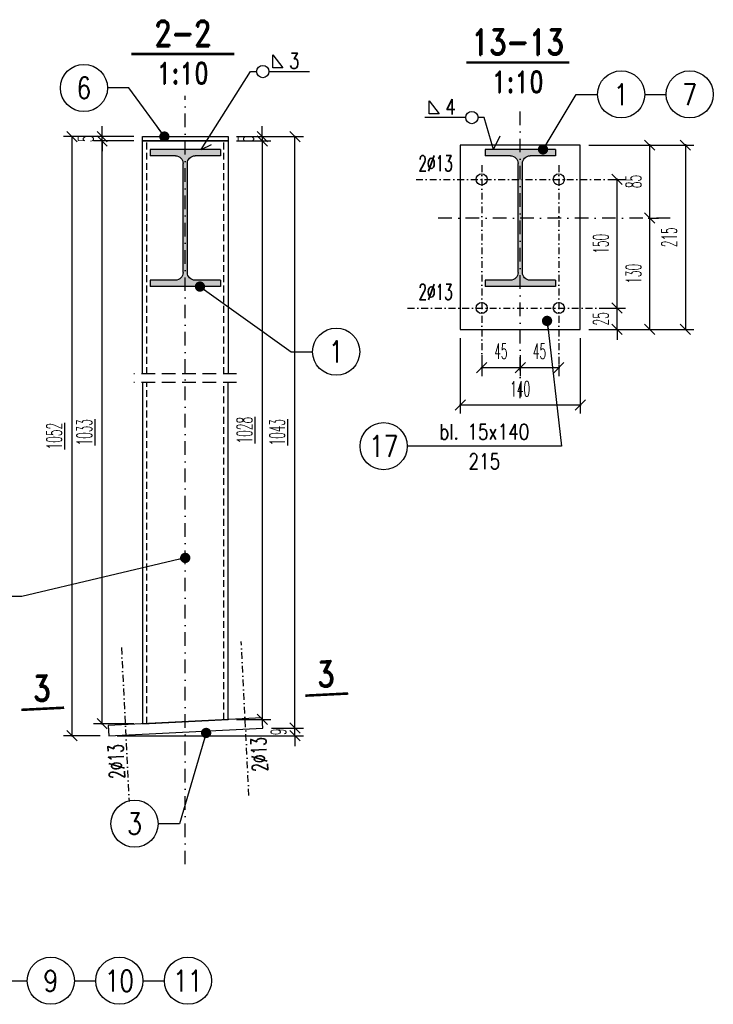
# Model space of a CAD drawing. Header units: millimetres. Extents: x -228255 to 14536, y -140109 to 119945.
# Tile 102 of 123: x -107984 to -107174, y 43813 to 44962. Entities that reach past the tile are written whole.
import ezdxf
from ezdxf.enums import TextEntityAlignment as Align

# ---------------------------------------------------------------- set-up
doc = ezdxf.new("R2010")
doc.units = ezdxf.units.MM
doc.header["$LTSCALE"] = 2.5
for name, pattern in [('DASHDOT', [25.4, 12.7, -6.35, 0, -6.35]), ('DASHDOT2', [12.7, 6.35, -3.175, 0, -3.175]), ('DASHED', [19.049999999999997, 12.7, -6.35]), ('DASHED2', [9.524999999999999, 6.35, -3.175])]:
    doc.linetypes.add(name, pattern=pattern)
for name, color, linetype in [('Gruba', 6, 'Continuous'), ('Opisy_stal', 7, 'Continuous'), ('Osie', 134, 'DASHDOT'), ('Osie_stal', 221, 'DASHDOT2'), ('Przerywana', 5, 'DASHED'), ('stal', 4, 'Continuous'), ('Stal_nw', 181, 'DASHED2'), ('Stal_przekroj', 1, 'Continuous'), ('Tekst', 31, 'Continuous'), ('Wymiary', 86, 'Continuous')]:
    doc.layers.add(name, color=color, linetype=linetype)
doc.styles.get("Standard").update_dxf_attribs({"font": 'romans.shx', "width": 0.65})
doc.styles.add('style1', font='romand.shx', dxfattribs={"width": 0.8})
doc.styles.add('style3', font='romans.shx', dxfattribs={"width": 0.5})
doc.dimstyles.new('Skala_10', dxfattribs={"dimtxt": 18, "dimasz": 12, "dimexe": 10, "dimexo": 10, "dimgap": 10, "dimtad": 1, "dimdec": 0, "dimdsep": 46, "dimtxsty": 'style3', "dimblk": 'OBLIQUE', "dimcen": 0, "dimdle": 1, "dimclrd": 256, "dimclre": 256, "dimclrt": 31, "dimadec": 1, "dimazin": 0, "dimtfac": 1, "dimtdec": 0, "dimtix": 1, "dimtmove": 2, "dimatfit": 0, "dimldrblk": 'DOT', "dimfxl": 1, "dimtolj": 1, "dimtzin": 0, "dimlwd": -1, "dimlwe": -1, "dimarcsym": 0})
doc.dimstyles.new('Skala_10$7', dxfattribs={"dimscale": 0, "dimtxt": 18, "dimasz": 12, "dimexe": 10, "dimexo": 15, "dimgap": 5, "dimtad": 1, "dimdec": 0, "dimrnd": 0.5, "dimzin": 9, "dimdsep": 46, "dimtxsty": 'Standard', "dimblk1": 'OBLIQUE', "dimblk2": 'OBLIQUE', "dimsah": 1, "dimcen": 10, "dimdle": 10, "dimclrt": 31, "dimadec": 0, "dimazin": 0, "dimtfac": 1, "dimtdec": 0, "dimtmove": 2, "dimatfit": 3, "dimldrblk": 'DOT', "dimfxl": 1, "dimtolj": 1, "dimtzin": 9, "dimarcsym": 0})

# ---------------------------------------------------------------- blocks, each defined once
blk = doc.blocks.new('I160PE')
for p, q in [((-41, 160), (41, 160)), ((-41, 160), (-41, 152.6)), ((-41, 152.6), (-11.5, 152.6)), ((11.5, 152.6), (41, 152.6)), ((41, 160), (41, 152.6)), ((-2.5, 16.4), (-2.5, 143.6)), ((2.5, 16.4), (2.5, 143.6)), ((-41, 7.4), (-11.5, 7.399999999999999)), ((-41, 7.4), (-41, 0)), ((-41, 0), (41, 0)), ((11.5, 7.399999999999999), (41, 7.4)), ((41, 7.4), (41, 0))]:
    blk.add_line(p, q)
for centre, start, end in [((-11.5, 143.6), 0, 90), ((11.5, 143.6), 90, 180), ((-11.5, 16.4), 270, 0), ((11.5, 16.4), 180, 270)]:
    blk.add_arc(centre, 9, start, end)
blk = doc.blocks.new('Pach_obwod_prawa')
at = {"color": 7}
for p, q in [((26.23679999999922, 4.320000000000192), (26.23679999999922, 19.44000000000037)), ((26.23679999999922, 19.44000000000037), (37.75680000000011, 4.320000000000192)), ((0, 2.842170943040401e-14), (7.200000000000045, 2.842170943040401e-14)), ((21.59999999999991, 2.842170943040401e-14), (69.11999999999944, 2.842170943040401e-14)), ((37.75680000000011, 4.320000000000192), (26.23679999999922, 4.320000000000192))]:
    blk.add_line(p, q, dxfattribs=at)
blk.add_circle((14.39999999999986, 2.842170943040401e-14), 7.2, dxfattribs=at)
at = {"color": 31, "width": 0.8}
blk.add_attdef('A', (44.95680000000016, 3.600000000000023), '', height=18, dxfattribs=at)
blk = doc.blocks.new('_Oblique')
at = {"color": 0, "linetype": 'ByBlock', "lineweight": -2}
blk.add_line((-0.5, -0.5), (0.5, 0.5), dxfattribs=at)
blk = doc.blocks.new('Elem_lewy')
at = {"color": 7}
blk.add_line((-2.273736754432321e-13, 5.684341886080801e-14), (-25.00000000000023, 8.526512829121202e-14), dxfattribs=at)
blk.add_circle((-52.50000000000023, 5.684341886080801e-14), 27.5, dxfattribs=at)
at = {"color": 31, "width": 0.8}
blk.add_attdef('22', text='', height=25, dxfattribs=at).set_placement((-52.50000000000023, 5.684341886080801e-14), align=Align.MIDDLE)
blk = doc.blocks.new('Elem_prawy')
at = {"color": 7}
blk.add_line((0, -5.684341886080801e-14), (25, -2.842170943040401e-14), dxfattribs=at)
blk.add_circle((52.5, -5.684341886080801e-14), 27.5, dxfattribs=at)
at = {"color": 31, "width": 0.8}
blk.add_attdef('22', text='', height=25, dxfattribs=at).set_placement((52.5, -5.684341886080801e-14), align=Align.MIDDLE)
blk = doc.blocks.new('*D201')
at = {"layer": 'Defpoints', "color": 0, "ltscale": 0.5, "transparency": 16777216}
for p in [(-107700.1258720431, 44135.38840755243), (-107662.6869731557, 44135.38840755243), (-107879.9012930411, 44126.39963650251)]:
    blk.add_point(p, dxfattribs=at)
at = {"layer": 'Wymiary', "ltscale": 0.5, "transparency": 16777216}
for p, q in [((-107662.6869731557, 44135.38840755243), (-107662.6869731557, 44147.38840755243)), ((-107690.1258720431, 44135.38840755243), (-107652.6869731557, 44135.38840755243)), ((-107662.6869731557, 44126.39963650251), (-107662.6869731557, 44135.38840755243)), ((-107869.9012930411, 44126.39963650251), (-107652.6869731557, 44126.39963650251)), ((-107662.6869731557, 44126.39963650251), (-107662.6869731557, 44114.39963650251))]:
    blk.add_line(p, q, dxfattribs=at)
at = {"layer": 'Wymiary', "ltscale": 0.5, "transparency": 16777216, "xscale": 12, "yscale": 12, "zscale": 12}
for p, rotation in [((-107662.6869731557, 44135.38840755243), 270), ((-107662.6869731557, 44126.39963650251), 90)]:
    blk.add_blockref('_Oblique', p, dxfattribs=dict(at, rotation=rotation))
at = {"layer": 'Wymiary', "color": 31, "ltscale": 0.5, "transparency": 16777216, "insert": (-107681.6869731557, 44130.89402202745), "char_height": 18, "attachment_point": 5, "rotation": 90, "style": 'style3'}
blk.add_mtext('\\A1;9', dxfattribs=at)
blk = doc.blocks.new('_Dot')
at = {"color": 0, "linetype": 'ByBlock', "lineweight": -2}
blk.add_line((-0.5, 0), (-1, 0), dxfattribs=at)
at = {"color": 0, "linetype": 'ByBlock', "const_width": 0.5}
blk.add_lwpolyline([(-0.25, 0, 1), (0.25, 0, 1)], format="xyb", close=True, dxfattribs=at)
blk = doc.blocks.new('*D202')
at = {"layer": 'Defpoints', "color": 0, "ltscale": 0.5, "transparency": 16777216}
for p in [(-107740.6128339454, 44825.37343561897), (-107662.6869731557, 44825.37343561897), (-107700.1258720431, 44135.38840755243)]:
    blk.add_point(p, dxfattribs=at)
at = {"layer": 'Wymiary', "ltscale": 0.5, "transparency": 16777216}
for p, q in [((-107730.6128339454, 44825.37343561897), (-107652.6869731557, 44825.37343561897)), ((-107662.6869731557, 44134.38840755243), (-107662.6869731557, 44826.37343561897)), ((-107690.1258720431, 44135.38840755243), (-107652.6869731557, 44135.38840755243))]:
    blk.add_line(p, q, dxfattribs=at)
at = {"layer": 'Wymiary', "ltscale": 0.5, "transparency": 16777216, "xscale": 12, "yscale": 12, "zscale": 12}
for p, rotation in [((-107662.6869731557, 44825.37343561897), 90), ((-107662.6869731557, 44135.38840755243), 270)]:
    blk.add_blockref('_Oblique', p, dxfattribs=dict(at, rotation=rotation))
at = {"layer": 'Wymiary', "color": 31, "ltscale": 0.5, "transparency": 16777216, "insert": (-107683.4869731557, 44480.38092158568), "char_height": 18, "attachment_point": 5, "rotation": 90, "style": 'style3'}
blk.add_mtext('\\A1;\\L1043', dxfattribs=at)
blk = doc.blocks.new('*D203')
at = {"layer": 'Defpoints', "color": 0, "ltscale": 0.5, "transparency": 16777216}
for p in [(-107740.6128339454, 44820.37343561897), (-107740.6128339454, 44145.37905009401), (-107700.7331592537, 44145.37905009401)]:
    blk.add_point(p, dxfattribs=at)
at = {"layer": 'Wymiary', "ltscale": 0.5, "transparency": 16777216}
for p, q in [((-107700.7331592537, 44821.37343561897), (-107700.7331592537, 44144.37905009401)), ((-107730.6128339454, 44820.37343561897), (-107690.7331592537, 44820.37343561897)), ((-107730.6128339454, 44145.37905009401), (-107690.7331592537, 44145.37905009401))]:
    blk.add_line(p, q, dxfattribs=at)
at = {"layer": 'Wymiary', "ltscale": 0.5, "transparency": 16777216, "xscale": 12, "yscale": 12, "zscale": 12}
for p, rotation in [((-107700.7331592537, 44820.37343561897), 90), ((-107700.7331592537, 44145.37905009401), 270)]:
    blk.add_blockref('_Oblique', p, dxfattribs=dict(at, rotation=rotation))
at = {"layer": 'Wymiary', "color": 31, "ltscale": 0.5, "transparency": 16777216, "insert": (-107721.5331592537, 44482.87624285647), "char_height": 18, "attachment_point": 5, "rotation": 90, "style": 'style3'}
blk.add_mtext('\\A1;\\L1028', dxfattribs=at)
blk = doc.blocks.new('*D204')
at = {"layer": 'Defpoints', "color": 0, "ltscale": 0.5, "transparency": 16777216}
for p in [(-107887.5400537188, 44820.37343561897), (-107840.6128339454, 44820.37343561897), (-107840.6128339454, 44140.37905009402)]:
    blk.add_point(p, dxfattribs=at)
at = {"layer": 'Wymiary', "ltscale": 0.5, "transparency": 16777216}
for p, q in [((-107887.5400537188, 44139.37905009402), (-107887.5400537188, 44821.37343561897)), ((-107850.6128339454, 44820.37343561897), (-107897.5400537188, 44820.37343561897)), ((-107850.6128339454, 44140.37905009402), (-107897.5400537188, 44140.37905009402))]:
    blk.add_line(p, q, dxfattribs=at)
at = {"layer": 'Wymiary', "ltscale": 0.5, "transparency": 16777216, "xscale": 12, "yscale": 12, "zscale": 12}
for p, rotation in [((-107887.5400537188, 44820.37343561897), 90), ((-107887.5400537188, 44140.37905009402), 270)]:
    blk.add_blockref('_Oblique', p, dxfattribs=dict(at, rotation=rotation))
at = {"layer": 'Wymiary', "color": 31, "ltscale": 0.5, "transparency": 16777216, "insert": (-107908.3400537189, 44480.37624285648), "char_height": 18, "attachment_point": 5, "rotation": 90, "style": 'style3'}
blk.add_mtext('\\A1;\\L1033', dxfattribs=at)
blk = doc.blocks.new('*D205')
at = {"layer": 'Defpoints', "color": 0, "ltscale": 0.5, "transparency": 16777216}
for p in [(-107740.6128339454, 44825.37343561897), (-107740.6128339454, 44820.37343561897), (-107700.7331592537, 44820.37343561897)]:
    blk.add_point(p, dxfattribs=at)
at = {"layer": 'Wymiary', "ltscale": 0.5, "transparency": 16777216}
for p, q in [((-107700.7331592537, 44825.37343561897), (-107700.7331592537, 44837.37343561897)), ((-107730.6128339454, 44825.37343561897), (-107690.7331592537, 44825.37343561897)), ((-107700.7331592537, 44825.37343561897), (-107700.7331592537, 44820.37343561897)), ((-107730.6128339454, 44820.37343561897), (-107690.7331592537, 44820.37343561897)), ((-107700.7331592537, 44820.37343561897), (-107700.7331592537, 44808.37343561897))]:
    blk.add_line(p, q, dxfattribs=at)
at = {"layer": 'Wymiary', "ltscale": 0.5, "transparency": 16777216, "xscale": 12, "yscale": 12, "zscale": 12}
for p, rotation in [((-107700.7331592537, 44825.37343561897), 270), ((-107700.7331592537, 44820.37343561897), 90)]:
    blk.add_blockref('_Oblique', p, dxfattribs=dict(at, rotation=rotation))
at = {"layer": 'Wymiary', "color": 31, "ltscale": 0.5, "transparency": 16777216, "insert": (-107719.7331592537, 44822.87343561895), "char_height": 18, "attachment_point": 5, "rotation": 90, "style": 'style3'}
blk.add_mtext('\\A1;5', dxfattribs=at)
blk = doc.blocks.new('*D196')
at = {"layer": 'Defpoints', "color": 0, "ltscale": 0.5, "transparency": 16777216}
for p in [(-107922.7318767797, 44825.37343561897), (-107840.6128339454, 44825.37343561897), (-107879.9012930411, 44126.39963650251)]:
    blk.add_point(p, dxfattribs=at)
at = {"layer": 'Wymiary', "ltscale": 0.5, "transparency": 16777216}
for p, q in [((-107850.6128339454, 44825.37343561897), (-107932.7318767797, 44825.37343561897)), ((-107922.7318767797, 44125.39963650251), (-107922.7318767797, 44826.37343561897)), ((-107889.9012930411, 44126.39963650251), (-107932.7318767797, 44126.39963650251))]:
    blk.add_line(p, q, dxfattribs=at)
at = {"layer": 'Wymiary', "ltscale": 0.5, "transparency": 16777216, "xscale": 12, "yscale": 12, "zscale": 12}
for p, rotation in [((-107922.7318767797, 44825.37343561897), 90), ((-107922.7318767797, 44126.39963650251), 270)]:
    blk.add_blockref('_Oblique', p, dxfattribs=dict(at, rotation=rotation))
at = {"layer": 'Wymiary', "color": 31, "ltscale": 0.5, "transparency": 16777216, "insert": (-107943.5318767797, 44475.88653606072), "char_height": 18, "attachment_point": 5, "rotation": 90, "style": 'style3'}
blk.add_mtext('\\A1;\\L1052', dxfattribs=at)
blk = doc.blocks.new('*D212')
at = {"layer": 'Defpoints', "color": 0, "ltscale": 0.5, "transparency": 16777216}
for p in [(-107887.5400537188, 44825.37343561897), (-107840.6128339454, 44825.37343561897), (-107840.6128339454, 44820.37343561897)]:
    blk.add_point(p, dxfattribs=at)
at = {"layer": 'Wymiary', "ltscale": 0.5, "transparency": 16777216}
for p, q in [((-107887.5400537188, 44825.37343561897), (-107887.5400537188, 44837.37343561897)), ((-107850.6128339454, 44825.37343561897), (-107897.5400537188, 44825.37343561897)), ((-107887.5400537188, 44820.37343561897), (-107887.5400537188, 44825.37343561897)), ((-107850.6128339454, 44820.37343561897), (-107897.5400537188, 44820.37343561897)), ((-107887.5400537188, 44820.37343561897), (-107887.5400537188, 44808.37343561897))]:
    blk.add_line(p, q, dxfattribs=at)
at = {"layer": 'Wymiary', "ltscale": 0.5, "transparency": 16777216, "xscale": 12, "yscale": 12, "zscale": 12}
for p, rotation in [((-107887.5400537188, 44825.37343561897), 270), ((-107887.5400537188, 44820.37343561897), 90)]:
    blk.add_blockref('_Oblique', p, dxfattribs=dict(at, rotation=rotation))
at = {"layer": 'Wymiary', "color": 31, "ltscale": 0.5, "transparency": 16777216, "insert": (-107906.5400537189, 44822.87343561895), "char_height": 18, "attachment_point": 5, "rotation": 90, "style": 'style3'}
blk.add_mtext('\\A1;5', dxfattribs=at)
blk = doc.blocks.new('Op_el_lewy')
at = {"color": 7}
blk.add_line((0, 8.526512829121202e-14), (-180, 8.526512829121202e-14), dxfattribs=at)
blk.add_circle((-207.5, 8.526512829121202e-14), 27.5, dxfattribs=at)
at = {"color": 31, "width": 0.8}
for tag, p in [('ZK_120X120X5', (-90, 7.874999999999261)), ('1000', (-90, -26.64899999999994))]:
    blk.add_attdef(tag, text='', height=18, dxfattribs=at).set_placement(p, align=Align.CENTER)
blk.add_attdef('22', text='', height=25, dxfattribs=at).set_placement((-207.5, 8.526512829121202e-14), align=Align.MIDDLE)
blk = doc.blocks.new('*D546')
at = {"layer": 'Defpoints', "color": 0, "ltscale": 0.5, "transparency": 16777216}
for p in [(-107313.8009588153, 44625.37343561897), (-107286.7320937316, 44625.37343561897), (-107329.7138821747, 44600.37343561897)]:
    blk.add_point(p, dxfattribs=at)
at = {"layer": 'Wymiary', "ltscale": 0.5, "transparency": 16777216}
for p, q in [((-107286.7320937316, 44625.37343561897), (-107286.7320937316, 44637.37343561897)), ((-107303.8009588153, 44625.37343561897), (-107276.7320937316, 44625.37343561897)), ((-107286.7320937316, 44600.37343561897), (-107286.7320937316, 44625.37343561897)), ((-107319.7138821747, 44600.37343561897), (-107276.7320937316, 44600.37343561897)), ((-107286.7320937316, 44600.37343561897), (-107286.7320937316, 44588.37343561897))]:
    blk.add_line(p, q, dxfattribs=at)
at = {"layer": 'Wymiary', "ltscale": 0.5, "transparency": 16777216, "xscale": 12, "yscale": 12, "zscale": 12}
for p, rotation in [((-107286.7320937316, 44625.37343561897), 270), ((-107286.7320937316, 44600.37343561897), 90)]:
    blk.add_blockref('_Oblique', p, dxfattribs=dict(at, rotation=rotation))
at = {"layer": 'Wymiary', "color": 31, "ltscale": 0.5, "transparency": 16777216, "insert": (-107305.7320937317, 44612.87343561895), "char_height": 18, "attachment_point": 5, "rotation": 90, "style": 'style3'}
blk.add_mtext('\\A1;25', dxfattribs=at)
blk = doc.blocks.new('*D547')
at = {"layer": 'Defpoints', "color": 0, "ltscale": 0.5, "transparency": 16777216}
for p in [(-107303.0154343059, 44775.37343561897), (-107286.7320937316, 44775.37343561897), (-107313.8009588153, 44625.37343561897)]:
    blk.add_point(p, dxfattribs=at)
at = {"layer": 'Wymiary', "ltscale": 0.5, "transparency": 16777216}
for p, q in [((-107286.7320937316, 44624.37343561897), (-107286.7320937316, 44776.37343561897)), ((-107293.0154343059, 44775.37343561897), (-107276.7320937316, 44775.37343561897)), ((-107303.8009588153, 44625.37343561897), (-107276.7320937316, 44625.37343561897))]:
    blk.add_line(p, q, dxfattribs=at)
at = {"layer": 'Wymiary', "ltscale": 0.5, "transparency": 16777216, "xscale": 12, "yscale": 12, "zscale": 12}
for p, rotation in [((-107286.7320937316, 44775.37343561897), 90), ((-107286.7320937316, 44625.37343561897), 270)]:
    blk.add_blockref('_Oblique', p, dxfattribs=dict(at, rotation=rotation))
at = {"layer": 'Wymiary', "color": 31, "ltscale": 0.5, "transparency": 16777216, "insert": (-107305.7320937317, 44700.37343561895), "char_height": 18, "attachment_point": 5, "rotation": 90, "style": 'style3'}
blk.add_mtext('\\A1;150', dxfattribs=at)
blk = doc.blocks.new('*D548')
at = {"layer": 'Defpoints', "color": 0, "ltscale": 0.5, "transparency": 16777216}
for p in [(-107260.6463247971, 44730.37343561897), (-107248.5586518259, 44730.37343561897), (-107329.7138821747, 44600.37343561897)]:
    blk.add_point(p, dxfattribs=at)
at = {"layer": 'Wymiary', "ltscale": 0.5, "transparency": 16777216}
for p, q in [((-107250.6463247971, 44730.37343561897), (-107238.5586518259, 44730.37343561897)), ((-107248.5586518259, 44599.37343561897), (-107248.5586518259, 44731.37343561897)), ((-107319.7138821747, 44600.37343561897), (-107238.5586518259, 44600.37343561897))]:
    blk.add_line(p, q, dxfattribs=at)
at = {"layer": 'Wymiary', "ltscale": 0.5, "transparency": 16777216, "xscale": 12, "yscale": 12, "zscale": 12}
for p, rotation in [((-107248.5586518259, 44730.37343561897), 90), ((-107248.5586518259, 44600.37343561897), 270)]:
    blk.add_blockref('_Oblique', p, dxfattribs=dict(at, rotation=rotation))
at = {"layer": 'Wymiary', "color": 31, "ltscale": 0.5, "transparency": 16777216, "insert": (-107267.5586518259, 44665.37343561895), "char_height": 18, "attachment_point": 5, "rotation": 90, "style": 'style3'}
blk.add_mtext('\\A1;130', dxfattribs=at)
blk = doc.blocks.new('*D549')
at = {"layer": 'Defpoints', "color": 0, "ltscale": 0.5, "transparency": 16777216}
for p in [(-107329.7138821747, 44815.37343561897), (-107248.5586518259, 44815.37343561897), (-107260.6463247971, 44730.37343561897)]:
    blk.add_point(p, dxfattribs=at)
at = {"layer": 'Wymiary', "ltscale": 0.5, "transparency": 16777216}
for p, q in [((-107319.7138821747, 44815.37343561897), (-107238.5586518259, 44815.37343561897)), ((-107248.5586518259, 44729.37343561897), (-107248.5586518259, 44816.37343561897)), ((-107250.6463247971, 44730.37343561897), (-107238.5586518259, 44730.37343561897))]:
    blk.add_line(p, q, dxfattribs=at)
at = {"layer": 'Wymiary', "ltscale": 0.5, "transparency": 16777216, "xscale": 12, "yscale": 12, "zscale": 12}
for p, rotation in [((-107248.5586518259, 44815.37343561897), 90), ((-107248.5586518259, 44730.37343561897), 270)]:
    blk.add_blockref('_Oblique', p, dxfattribs=dict(at, rotation=rotation))
at = {"layer": 'Wymiary', "color": 31, "ltscale": 0.5, "transparency": 16777216, "insert": (-107267.5586518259, 44772.87343561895), "char_height": 18, "attachment_point": 5, "rotation": 90, "style": 'style3'}
blk.add_mtext('\\A1;85', dxfattribs=at)
blk = doc.blocks.new('*D550')
at = {"layer": 'Defpoints', "color": 0, "ltscale": 0.5, "transparency": 16777216}
for p in [(-107444.7138821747, 44580.48625341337), (-107399.7138821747, 44580.48625341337), (-107399.7138821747, 44555.89790409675)]:
    blk.add_point(p, dxfattribs=at)
at = {"layer": 'Wymiary', "ltscale": 0.5, "transparency": 16777216}
for p, q in [((-107444.7138821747, 44570.48625341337), (-107444.7138821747, 44545.89790409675)), ((-107399.7138821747, 44570.48625341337), (-107399.7138821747, 44545.89790409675)), ((-107445.7138821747, 44555.89790409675), (-107398.7138821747, 44555.89790409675))]:
    blk.add_line(p, q, dxfattribs=at)
at = {"layer": 'Wymiary', "ltscale": 0.5, "transparency": 16777216, "xscale": 12, "yscale": 12, "zscale": 12, "rotation": 180}
blk.add_blockref('_Oblique', (-107444.7138821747, 44555.89790409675), dxfattribs=at)
at = {"layer": 'Wymiary', "ltscale": 0.5, "transparency": 16777216, "xscale": 12, "yscale": 12, "zscale": 12}
blk.add_blockref('_Oblique', (-107399.7138821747, 44555.89790409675), dxfattribs=at)
at = {"layer": 'Wymiary', "color": 31, "ltscale": 0.5, "transparency": 16777216, "insert": (-107422.2138821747, 44574.89790409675), "char_height": 18, "attachment_point": 5, "style": 'style3'}
blk.add_mtext('\\A1;45', dxfattribs=at)
blk = doc.blocks.new('*D551')
at = {"layer": 'Defpoints', "color": 0, "ltscale": 0.5, "transparency": 16777216}
for p in [(-107399.7138821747, 44580.48625341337), (-107354.7138821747, 44569.62906807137), (-107354.7138821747, 44555.89790409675)]:
    blk.add_point(p, dxfattribs=at)
at = {"layer": 'Wymiary', "ltscale": 0.5, "transparency": 16777216}
for p, q in [((-107399.7138821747, 44570.48625341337), (-107399.7138821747, 44545.89790409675)), ((-107354.7138821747, 44559.62906807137), (-107354.7138821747, 44545.89790409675)), ((-107400.7138821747, 44555.89790409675), (-107353.7138821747, 44555.89790409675))]:
    blk.add_line(p, q, dxfattribs=at)
at = {"layer": 'Wymiary', "ltscale": 0.5, "transparency": 16777216, "xscale": 12, "yscale": 12, "zscale": 12, "rotation": 180}
blk.add_blockref('_Oblique', (-107399.7138821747, 44555.89790409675), dxfattribs=at)
at = {"layer": 'Wymiary', "ltscale": 0.5, "transparency": 16777216, "xscale": 12, "yscale": 12, "zscale": 12}
blk.add_blockref('_Oblique', (-107354.7138821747, 44555.89790409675), dxfattribs=at)
at = {"layer": 'Wymiary', "color": 31, "ltscale": 0.5, "transparency": 16777216, "insert": (-107377.2138821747, 44574.89790409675), "char_height": 18, "attachment_point": 5, "style": 'style3'}
blk.add_mtext('\\A1;45', dxfattribs=at)
blk = doc.blocks.new('*D552')
at = {"layer": 'Defpoints', "color": 0, "ltscale": 0.5, "transparency": 16777216}
for p in [(-107469.7138821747, 44600.37343561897), (-107329.7138821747, 44600.37343561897), (-107469.7138821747, 44512.15070628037)]:
    blk.add_point(p, dxfattribs=at)
at = {"layer": 'Wymiary', "ltscale": 0.5, "transparency": 16777216}
for p, q in [((-107469.7138821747, 44590.37343561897), (-107469.7138821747, 44502.15070628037)), ((-107329.7138821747, 44590.37343561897), (-107329.7138821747, 44502.15070628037)), ((-107328.7138821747, 44512.15070628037), (-107470.7138821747, 44512.15070628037))]:
    blk.add_line(p, q, dxfattribs=at)
at = {"layer": 'Wymiary', "ltscale": 0.5, "transparency": 16777216, "xscale": 12, "yscale": 12, "zscale": 12, "rotation": 180}
blk.add_blockref('_Oblique', (-107469.7138821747, 44512.15070628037), dxfattribs=at)
at = {"layer": 'Wymiary', "ltscale": 0.5, "transparency": 16777216, "xscale": 12, "yscale": 12, "zscale": 12}
blk.add_blockref('_Oblique', (-107329.7138821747, 44512.15070628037), dxfattribs=at)
at = {"layer": 'Wymiary', "color": 31, "ltscale": 0.5, "transparency": 16777216, "insert": (-107399.7138821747, 44531.15070628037), "char_height": 18, "attachment_point": 5, "style": 'style3'}
blk.add_mtext('\\A1;140', dxfattribs=at)
blk = doc.blocks.new('Pach_obwod_lewa')
at = {"color": 7}
for p, q in [((-64.08000000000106, 19.44000000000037), (-52.55999999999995, 4.320000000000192)), ((-64.08000000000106, 4.320000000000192), (-64.08000000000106, 19.44000000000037)), ((-21.60000000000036, 2.842170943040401e-14), (-69.11999999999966, 2.842170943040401e-14)), ((-52.55999999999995, 4.320000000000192), (-64.08000000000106, 4.320000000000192)), ((-2.273736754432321e-13, 2.842170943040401e-14), (-7.200000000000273, 2.842170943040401e-14))]:
    blk.add_line(p, q, dxfattribs=at)
blk.add_circle((-14.40000000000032, 2.842170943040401e-14), 7.2, dxfattribs=at)
at = {"color": 31, "width": 0.8}
blk.add_attdef('A', (-45.3599999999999, 3.600000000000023), '', height=18, dxfattribs=at)
blk = doc.blocks.new('*D565')
at = {"layer": 'Defpoints', "color": 0, "ltscale": 0.5, "transparency": 16777216}
for p in [(-107329.7138821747, 44815.37343561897), (-107329.7138821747, 44600.37343561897), (-107207.0087949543, 44600.37343561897)]:
    blk.add_point(p, dxfattribs=at)
at = {"layer": 'Wymiary', "ltscale": 0.5, "transparency": 16777216}
for p, q in [((-107319.7138821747, 44815.37343561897), (-107197.0087949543, 44815.37343561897)), ((-107207.0087949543, 44816.37343561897), (-107207.0087949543, 44599.37343561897)), ((-107319.7138821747, 44600.37343561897), (-107197.0087949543, 44600.37343561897))]:
    blk.add_line(p, q, dxfattribs=at)
at = {"layer": 'Wymiary', "ltscale": 0.5, "transparency": 16777216, "xscale": 12, "yscale": 12, "zscale": 12}
for p, rotation in [((-107207.0087949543, 44815.37343561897), 90), ((-107207.0087949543, 44600.37343561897), 270)]:
    blk.add_blockref('_Oblique', p, dxfattribs=dict(at, rotation=rotation))
at = {"layer": 'Wymiary', "color": 31, "ltscale": 0.5, "transparency": 16777216, "insert": (-107226.0087949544, 44707.87343561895), "char_height": 18, "attachment_point": 5, "rotation": 90, "style": 'style3'}
blk.add_mtext('\\A1;215', dxfattribs=at)

msp = doc.modelspace()

# ---------------------------------------------------------------- hatches: boundary and pattern name
at = {"layer": 'Stal_przekroj', "ltscale": 0.5}
h = msp.add_hatch(color=256, dxfattribs=at)
h.dxf.hatch_style = 1
h.paths.add_polyline_path([(-107749.6128339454, 44657.77343561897), (-107779.1128339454, 44657.77343561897, -0.4142135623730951), (-107788.1128339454, 44666.77343561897), (-107788.1128339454, 44793.97343561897, -0.4142135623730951), (-107779.1128339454, 44802.97343561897), (-107749.6128339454, 44802.97343561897), (-107749.6128339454, 44810.37343561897), (-107831.6128339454, 44810.37343561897), (-107831.6128339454, 44802.97343561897), (-107802.1128339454, 44802.97343561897, -0.4142135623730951), (-107793.1128339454, 44793.97343561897), (-107793.1128339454, 44666.77343561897, -0.4142135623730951), (-107802.1128339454, 44657.77343561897), (-107831.6128339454, 44657.77343561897), (-107831.6128339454, 44650.37343561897), (-107749.6128339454, 44650.37343561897)])
h = msp.add_hatch(color=256, dxfattribs=at)
h.dxf.hatch_style = 1
h.paths.add_polyline_path([(-107358.7138821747, 44657.77343561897), (-107388.2138821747, 44657.77343561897, -0.4142135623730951), (-107397.2138821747, 44666.77343561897), (-107397.2138821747, 44793.97343561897, -0.4142135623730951), (-107388.2138821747, 44802.97343561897), (-107358.7138821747, 44802.97343561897), (-107358.7138821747, 44810.37343561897), (-107440.7138821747, 44810.37343561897), (-107440.7138821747, 44802.97343561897), (-107411.2138821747, 44802.97343561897, -0.4142135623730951), (-107402.2138821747, 44793.97343561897), (-107402.2138821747, 44666.77343561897, -0.4142135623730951), (-107411.2138821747, 44657.77343561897), (-107440.7138821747, 44657.77343561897), (-107440.7138821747, 44650.37343561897), (-107358.7138821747, 44650.37343561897)])

# ---------------------------------------------------------------- linework, layer by layer
at = {"layer": 'Gruba', "const_width": 3}
for points in [[(-107853.4996119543, 44921.82802676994), (-107733.4996119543, 44921.82802676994)], [(-107462.6006601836, 44911.82802676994), (-107342.6006601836, 44911.82802676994)], [(-107600.4736111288, 44175.64706711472), (-107650.4112280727, 44173.15018626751)], [(-107931.9032615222, 44159.07558459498), (-107981.8408784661, 44156.57870374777)]]:
    msp.add_lwpolyline(points, dxfattribs=at)
at = {"layer": 'Opisy_stal', "ltscale": 0.5}
for p, q in [((-107771.9699581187, 44810.37343561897), (-107714.5853851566, 44901.21744881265)), ((-107430.8372671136, 44810.37343561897), (-107441.7772056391, 44847.54282477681)), ((-107430.8372671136, 44810.37343561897), (-107423.2747113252, 44826.04970241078)), ((-107771.9699581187, 44810.37343561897), (-107760.0877146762, 44816.10106361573))]:
    msp.add_line(p, q, dxfattribs=at)
at = {"layer": 'Osie', "ltscale": 0.5}
for p, q in [((-107790.6128339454, 43976.37905009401), (-107790.6128339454, 44873.06185572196)), ((-107399.7138821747, 44520.37343561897), (-107399.7138821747, 44858.06185572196)), ((-107224.7138821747, 44730.37343561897), (-107499.7138821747, 44730.37343561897))]:
    msp.add_line(p, q, dxfattribs=at)
at = {"layer": 'Osie_stal', "ltscale": 0.5}
for p, q in [((-107444.7138821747, 44791.87343561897), (-107444.7138821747, 44558.87343561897)), ((-107354.7138821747, 44791.87343561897), (-107354.7138821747, 44558.87343561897)), ((-107521.2138821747, 44775.37343561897), (-107289.7138821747, 44775.37343561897)), ((-107531.2138821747, 44625.37343561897), (-107289.7138821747, 44625.37343561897)), ((-107716.3180742, 44056.48135830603), (-107725.3068452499, 44236.25677930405)), ((-107865.0198831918, 44229.27112740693), (-107856.0311121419, 44049.49570640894))]:
    msp.add_line(p, q, dxfattribs=at)
at = {"layer": 'Przerywana', "ltscale": 0.5}
for p, q in [((-107730.6128339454, 44548.41161869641), (-107850.6128339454, 44548.41161869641)), ((-107730.6128339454, 44538.41161869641), (-107850.6128339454, 44538.41161869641))]:
    msp.add_line(p, q, dxfattribs=at)
at = {"layer": 'stal', "ltscale": 0.5}
for points in [[(-107740.6128339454, 44820.37343561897), (-107840.6128339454, 44820.37343561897), (-107840.6128339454, 44825.37343561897), (-107740.6128339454, 44825.37343561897)], [(-107469.7138821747, 44600.37343561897), (-107329.7138821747, 44600.37343561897), (-107329.7138821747, 44815.37343561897), (-107469.7138821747, 44815.37343561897)], [(-107879.9012930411, 44126.39963650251), (-107700.1258720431, 44135.38840755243), (-107700.7251234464, 44147.37343561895), (-107880.5005444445, 44138.38466456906)]]:
    msp.add_lwpolyline(points, close=True, dxfattribs=at)
for points in [[(-107840.6128339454, 44548.41161869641), (-107840.6128339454, 44820.37343561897), (-107740.6128339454, 44820.37343561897), (-107740.6128339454, 44548.41161869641)], [(-107840.6128339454, 44538.41161869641), (-107840.6128339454, 44140.37905009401), (-107740.6128339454, 44145.37905009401), (-107740.6128339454, 44538.41161869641)]]:
    msp.add_lwpolyline(points, dxfattribs=at)
for centre in [(-107444.7138821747, 44775.37343561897), (-107354.7138821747, 44775.37343561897), (-107444.7138821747, 44625.37343561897), (-107354.7138821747, 44625.37343561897)]:
    msp.add_circle(centre, 6.5, dxfattribs=at)
at = {"layer": 'Stal_nw', "ltscale": 0.5}
for p, q in [((-107835.6128339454, 44548.41161869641), (-107835.6128339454, 44820.37343561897)), ((-107745.6128339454, 44548.41161869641), (-107745.6128339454, 44820.37343561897)), ((-107835.6128339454, 44140.62905009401), (-107835.6128339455, 44538.41161869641)), ((-107745.6128339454, 44145.12905009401), (-107745.6128339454, 44538.41161869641))]:
    msp.add_line(p, q, dxfattribs=at)

# ---------------------------------------------------------------- block references
at = {"layer": 'Opisy_stal', "ltscale": 0.5}
for name, p, values in [('Pach_obwod_prawa', (-107714.5853851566, 44901.21744881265), {'A': '3'}), ('Elem_lewy', (-107856.346560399, 44882.10209884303), {'22': '6'}), ('Elem_prawy', (-107334.4586403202, 44874.58069654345), {'22': '1'}), ('Elem_prawy', (-107254.4586403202, 44874.58069654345), {'22': '7'}), ('Pach_obwod_lewa', (-107441.7772056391, 44847.54282477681), {'A': '4'}), ('Elem_prawy', (-107666.968698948, 44574.40092172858), {'22': '1'}), ('Op_el_lewy', (-107351.6293512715, 44464.15059160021), {'1000': '215', '22': '17', 'ZK_120X120X5': 'bl. 15x140'}), ('Op_el_lewy', (-107981.3474157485, 44288.72226045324), {'1000': '1033', '22': '2', 'ZK_120X120X5': 'Zk 100x100x5'}), ('Elem_lewy', (-107797.2562811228, 44023.75861544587), {'22': '3'}), ('Elem_prawy', (-107999.9900565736, 43840.55695201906), {'22': '9'}), ('Elem_prawy', (-107919.9900565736, 43840.55695201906), {'22': '10'}), ('Elem_prawy', (-107839.9900565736, 43840.55695201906), {'22': '11'})]:
    msp.add_blockref(name, p, dxfattribs=at).add_auto_attribs(values)
at = {"layer": 'Stal_przekroj', "ltscale": 0.5, "xscale": -1}
for p in [(-107790.6128339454, 44650.37343561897), (-107399.7138821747, 44650.37343561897)]:
    msp.add_blockref('I160PE', p, dxfattribs=at)

# ---------------------------------------------------------------- texts
at = {"layer": 'Gruba', "style": 'style1', "width": 0.8}
for s, p in [('2-2', (-107793.4996119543, 44921.82802676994)), ('13-13', (-107402.6006601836, 44911.82802676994))]:
    msp.add_text(s, height=30, dxfattribs=at).set_placement(p, align=Align.BOTTOM_CENTER)
for p in [(-107793.4996119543, 44911.82802676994), (-107402.6006601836, 44901.82802676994)]:
    msp.add_text('1:10', height=25, dxfattribs=at).set_placement(p, align=Align.TOP_CENTER)
for p in [(-107625.4424196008, 44174.39862669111), (-107956.8720699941, 44157.82714417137)]:
    msp.add_text('3', height=30, rotation=2.862405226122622, dxfattribs=at).set_placement(p, align=Align.BOTTOM_CENTER)
at = {"layer": 'Tekst', "ltscale": 0.5, "width": 0.65}
for p in [(-107518.5767740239, 44785.10723557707), (-107518.5767740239, 44635.10723557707)]:
    msp.add_text('2%%C13', height=18, dxfattribs=at).set_placement(p)
for p in [(-107694.3310846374, 44084.94880890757), (-107861.0548419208, 44076.61262104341)]:
    msp.add_text('2%%C13', height=18, rotation=92.86240522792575, dxfattribs=at).set_placement(p)

# ---------------------------------------------------------------- dimensions: what is measured, and where the dimension line sits
at = {"layer": 'Wymiary', "ltscale": 0.5}
for base, p1, p2, picture, middle in [((-107887.5400537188, 44825.37343561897), (-107840.6128339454, 44820.37343561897), (-107840.6128339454, 44825.37343561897), '*D212', (-107906.5400537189, 44822.87343561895)), ((-107700.7331592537, 44820.37343561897), (-107740.6128339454, 44825.37343561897), (-107740.6128339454, 44820.37343561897), '*D205', (-107719.7331592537, 44822.87343561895)), ((-107248.5586518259, 44815.37343561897), (-107260.6463247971, 44730.37343561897), (-107329.7138821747, 44815.37343561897), '*D549', (-107267.5586518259, 44772.87343561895)), ((-107207.0087949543, 44600.37343561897), (-107329.7138821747, 44815.37343561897), (-107329.7138821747, 44600.37343561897), '*D565', (-107226.0087949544, 44707.87343561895)), ((-107286.7320937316, 44775.37343561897), (-107313.8009588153, 44625.37343561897), (-107303.0154343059, 44775.37343561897), '*D547', (-107305.7320937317, 44700.37343561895)), ((-107248.5586518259, 44730.37343561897), (-107329.7138821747, 44600.37343561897), (-107260.6463247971, 44730.37343561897), '*D548', (-107267.5586518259, 44665.37343561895)), ((-107286.7320937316, 44625.37343561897), (-107329.7138821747, 44600.37343561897), (-107313.8009588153, 44625.37343561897), '*D546', (-107305.7320937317, 44612.87343561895)), ((-107662.6869731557, 44135.38840755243), (-107879.9012930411, 44126.39963650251), (-107700.1258720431, 44135.38840755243), '*D201', (-107681.6869731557, 44130.89402202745))]:
    dim = msp.add_linear_dim(base=base, p1=p1, p2=p2, angle=90, dimstyle='Skala_10', dxfattribs=at)
    dim.commit()
    dim.dimension.update_dxf_attribs({"geometry": picture, "text_midpoint": middle})
for base, p1, p2, text, picture, middle in [((-107922.7318767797, 44825.37343561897), (-107879.9012930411, 44126.39963650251), (-107840.6128339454, 44825.37343561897), '%%u1052', '*D196', (-107943.5318767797, 44475.88653606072)), ((-107887.5400537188, 44820.37343561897), (-107840.6128339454, 44140.37905009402), (-107840.6128339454, 44820.37343561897), '%%u1033', '*D204', (-107908.3400537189, 44480.37624285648)), ((-107662.6869731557, 44825.37343561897), (-107700.1258720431, 44135.38840755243), (-107740.6128339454, 44825.37343561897), '%%u1043', '*D202', (-107683.4869731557, 44480.38092158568)), ((-107700.7331592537, 44145.37905009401), (-107740.6128339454, 44820.37343561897), (-107740.6128339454, 44145.37905009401), '%%u1028', '*D203', (-107721.5331592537, 44482.87624285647))]:
    dim = msp.add_linear_dim(base=base, p1=p1, p2=p2, angle=90, text=text, dimstyle='Skala_10', dxfattribs=at)
    dim.commit()
    dim.dimension.update_dxf_attribs({"geometry": picture, "text_midpoint": middle})
for base, p1, p2, picture, middle in [((-107469.7138821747, 44512.15070628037), (-107329.7138821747, 44600.37343561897), (-107469.7138821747, 44600.37343561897), '*D552', (-107399.7138821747, 44531.15070628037)), ((-107399.7138821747, 44555.89790409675), (-107444.7138821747, 44580.48625341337), (-107399.7138821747, 44580.48625341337), '*D550', (-107422.2138821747, 44574.89790409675)), ((-107354.7138821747, 44555.89790409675), (-107399.7138821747, 44580.48625341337), (-107354.7138821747, 44569.62906807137), '*D551', (-107377.2138821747, 44574.89790409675))]:
    dim = msp.add_linear_dim(base=base, p1=p1, p2=p2, dimstyle='Skala_10', dxfattribs=at)
    dim.commit()
    dim.dimension.update_dxf_attribs({"geometry": picture, "text_midpoint": middle})

# ---------------------------------------------------------------- leaders
at = {"layer": 'Opisy_stal', "ltscale": 0.5}
for points, override in [([(-107814.953367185, 44825.37343561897), (-107856.346560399, 44882.10209884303)], {"dimscale": 1, "dimtad": 0}), ([(-107373.150437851, 44810.37343561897), (-107334.4586403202, 44874.58069654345)], {"dimscale": 1, "dimtad": 0}), ([(-107773.4507800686, 44650.37343561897), (-107666.968698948, 44574.40092172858)], {"dimscale": 1, "dimgap": 9, "dimtad": 0}), ([(-107368.4465309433, 44610.32852224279), (-107351.6293512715, 44464.15059160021)], {"dimscale": 1, "dimtad": 0}), ([(-107790.6128339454, 44333.85588241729), (-107981.3474157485, 44288.72226045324)], {"dimscale": 1, "dimtad": 0}), ([(-107766.2335699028, 44129.64509625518), (-107797.2562811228, 44023.75861544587)], {"dimscale": 1, "dimtad": 0})]:
    msp.add_leader(points, dimstyle='Skala_10$7', override=override, dxfattribs=at)

doc.saveas('drawing.dxf')
